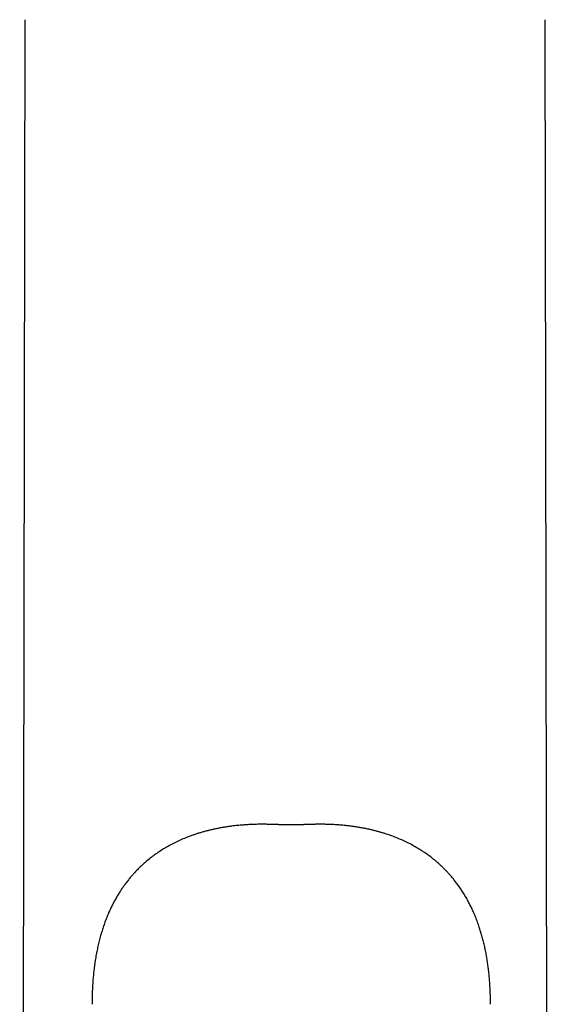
# Model space of a CAD drawing. Header units: millimetres. Extents: x 8 to 775, y 12 to 733.
# Tile 59 of 74: x 427 to 450, y 652 to 696. Entities that reach past the tile are written whole.
import ezdxf

# ---------------------------------------------------------------- set-up
doc = ezdxf.new("R2010")
doc.units = ezdxf.units.MM

msp = doc.modelspace()

# ---------------------------------------------------------------- linework, layer by layer
at = {"color": 7, "linetype": 'Continuous', "lineweight": 30}
for p, q in [((426.98, 696.33), (426.748, 563.458)), ((450.448, 616.88), (450.309, 696.33))]:
    msp.add_line(p, q, dxfattribs=at)
for points, knots in [([(438.691, 660.212), (438.675, 660.212), (438.646, 660.212), (438.609, 660.212), (438.581, 660.212), (438.555, 660.212), (438.528, 660.213), (438.503, 660.213), (438.481, 660.214), (438.459, 660.214), (438.434, 660.215), (438.408, 660.215), (438.382, 660.216), (438.352, 660.217), (438.317, 660.218), (438.281, 660.219), (438.249, 660.22), (438.218, 660.221), (438.185, 660.222), (438.147, 660.223), (438.109, 660.225), (438.073, 660.226), (438.042, 660.227), (438.011, 660.228), (437.977, 660.229), (437.942, 660.23), (437.911, 660.23), (437.883, 660.231), (437.841, 660.232), (437.781, 660.233), (437.701, 660.234), (437.609, 660.234), (437.514, 660.233), (437.417, 660.232), (437.325, 660.23), (437.235, 660.227), (437.135, 660.224), (437.029, 660.219), (436.917, 660.212), (436.815, 660.205), (436.719, 660.198), (436.623, 660.19), (436.515, 660.179), (436.392, 660.166), (436.254, 660.15), (436.106, 660.13), (435.945, 660.105), (435.777, 660.076), (435.607, 660.044), (435.445, 660.01), (435.291, 659.975), (435.146, 659.939), (435, 659.9), (434.856, 659.858), (434.712, 659.814), (434.573, 659.768), (434.399, 659.707), (434.19, 659.627), (433.946, 659.523), (433.705, 659.41), (433.474, 659.289), (433.254, 659.164), (433.046, 659.034), (432.842, 658.896), (432.643, 658.748), (432.469, 658.608), (432.318, 658.477), (432.186, 658.357), (432.055, 658.228), (431.93, 658.099), (431.812, 657.969), (431.701, 657.84), (431.589, 657.701), (431.482, 657.56), (431.38, 657.418), (431.283, 657.275), (431.186, 657.123), (431.09, 656.962), (430.995, 656.792), (430.903, 656.615), (430.814, 656.432), (430.729, 656.243), (430.646, 656.044), (430.566, 655.834), (430.491, 655.62), (430.422, 655.402), (430.358, 655.181), (430.298, 654.95), (430.242, 654.708), (430.19, 654.455), (430.143, 654.19), (430.105, 653.934), (430.074, 653.688), (430.049, 653.454), (430.028, 653.211), (430.011, 652.96), (429.999, 652.701), (429.991, 652.432), (429.99, 652.25), (429.99, 652.158)], [0, 0, 0, 0, 0.003574, 0.006337, 0.008163, 0.009895, 0.011994, 0.013952, 0.015355, 0.016844, 0.018812, 0.020881, 0.022469, 0.024469, 0.027404, 0.030228, 0.032333, 0.034534, 0.037008, 0.039784, 0.042879, 0.045648, 0.047741, 0.049933, 0.052542, 0.055398, 0.057676, 0.059814, 0.061924, 0.066937, 0.072771, 0.079477, 0.087056, 0.093623, 0.100518, 0.107123, 0.113399, 0.122285, 0.130422, 0.137812, 0.144512, 0.15142, 0.158853, 0.168285, 0.178439, 0.189309, 0.200891, 0.213947, 0.226553, 0.238597, 0.250085, 0.26102, 0.271408, 0.282954, 0.293757, 0.304309, 0.314914, 0.333987, 0.353242, 0.37269, 0.39226, 0.410076, 0.427933, 0.445849, 0.463846, 0.481947, 0.494692, 0.507509, 0.520767, 0.534923, 0.546698, 0.559064, 0.572043, 0.585659, 0.59773, 0.610298, 0.623382, 0.637005, 0.651193, 0.665974, 0.680481, 0.695569, 0.711269, 0.727614, 0.744639, 0.760738, 0.77746, 0.794838, 0.812906, 0.831701, 0.851259, 0.871622, 0.888213, 0.905349, 0.923051, 0.941343, 0.960248, 0.979792, 1, 1, 1, 1]), ([(438.704, 660.212), (438.687, 660.212), (438.658, 660.212), (438.62, 660.212), (438.591, 660.212), (438.569, 660.212), (438.546, 660.213), (438.516, 660.213), (438.487, 660.214), (438.467, 660.214), (438.46, 660.214)], [0, 0, 0, 0, 0.200232, 0.364821, 0.473572, 0.547614, 0.639613, 0.751392, 0.91365, 1, 1, 1, 1]), ([(438.714, 660.212), (438.711, 660.212), (438.707, 660.212), (438.703, 660.212), (438.703, 660.212)], [0, 0, 0, 0, 0.92219, 1, 1, 1, 1]), ([(439.138, 660.212), (439.066, 660.213), (438.923, 660.215), (438.779, 660.213), (438.708, 660.212)], [0, 0, 0, 0, 0.4999999, 1, 1, 1, 1]), ([(439.143, 660.212), (439.142, 660.212), (439.138, 660.212), (439.135, 660.212), (439.131, 660.212)], [0, 0, 0, 0, 0.098969, 1, 1, 1, 1]), ([(447.856, 652.158), (447.855, 652.25), (447.854, 652.432), (447.846, 652.701), (447.834, 652.96), (447.817, 653.211), (447.797, 653.452), (447.772, 653.684), (447.744, 653.906), (447.712, 654.121), (447.676, 654.341), (447.633, 654.566), (447.584, 654.794), (447.531, 655.014), (447.475, 655.224), (447.416, 655.425), (447.349, 655.635), (447.273, 655.852), (447.187, 656.073), (447.099, 656.283), (447.008, 656.482), (446.915, 656.67), (446.815, 656.857), (446.708, 657.043), (446.594, 657.226), (446.48, 657.398), (446.365, 657.558), (446.25, 657.709), (446.136, 657.85), (446.023, 657.981), (445.912, 658.102), (445.804, 658.214), (445.7, 658.317), (445.597, 658.414), (445.494, 658.507), (445.361, 658.621), (445.196, 658.753), (444.997, 658.9), (444.792, 659.039), (444.584, 659.169), (444.362, 659.295), (444.127, 659.416), (443.879, 659.532), (443.629, 659.638), (443.375, 659.733), (443.161, 659.805), (442.987, 659.859), (442.85, 659.898), (442.705, 659.937), (442.552, 659.975), (442.392, 660.012), (442.223, 660.047), (442.047, 660.08), (441.868, 660.11), (441.693, 660.136), (441.527, 660.158), (441.374, 660.175), (441.234, 660.189), (441.111, 660.199), (440.997, 660.208), (440.884, 660.215), (440.759, 660.222), (440.622, 660.227), (440.495, 660.231), (440.383, 660.233), (440.294, 660.234), (440.212, 660.234), (440.138, 660.234), (440.073, 660.233), (440.015, 660.232), (439.96, 660.231), (439.907, 660.23), (439.851, 660.228), (439.8, 660.227), (439.753, 660.225), (439.7, 660.224), (439.65, 660.222), (439.605, 660.22), (439.558, 660.219), (439.517, 660.218), (439.484, 660.217), (439.463, 660.216), (439.44, 660.215), (439.414, 660.215), (439.388, 660.214), (439.364, 660.214), (439.34, 660.213), (439.312, 660.213), (439.281, 660.212), (439.253, 660.212), (439.229, 660.212), (439.213, 660.212), (439.198, 660.212), (439.184, 660.211), (439.17, 660.212), (439.16, 660.212), (439.155, 660.212)], [0, 0, 0, 0, 0.020195, 0.039726, 0.05862, 0.0769, 0.094591, 0.111416, 0.127715, 0.14351, 0.15882, 0.176439, 0.193429, 0.209816, 0.225631, 0.240897, 0.255641, 0.273686, 0.290967, 0.307525, 0.3234, 0.338628, 0.35324, 0.369711, 0.385414, 0.400386, 0.414663, 0.428517, 0.441711, 0.454269, 0.466213, 0.477561, 0.488142, 0.498283, 0.508348, 0.51837, 0.536495, 0.554516, 0.572458, 0.590341, 0.608183, 0.628137, 0.648022, 0.667815, 0.687528, 0.707173, 0.717013, 0.727383, 0.738289, 0.749737, 0.76173, 0.774274, 0.787373, 0.800858, 0.813885, 0.826004, 0.837208, 0.847489, 0.856841, 0.864211, 0.872438, 0.881528, 0.891483, 0.902306, 0.909367, 0.915875, 0.921804, 0.927156, 0.93193, 0.936058, 0.939883, 0.943827, 0.948689, 0.951863, 0.955421, 0.959704, 0.963493, 0.966719, 0.969689, 0.973837, 0.975622, 0.976949, 0.978526, 0.980624, 0.982686, 0.984235, 0.98569, 0.987966, 0.990383, 0.992546, 0.99402, 0.995498, 0.996327, 0.997321, 0.998532, 1, 1, 1, 1])]:
    msp.add_open_spline(points, degree=3, knots=knots, dxfattribs=at)

doc.saveas('drawing.dxf')
